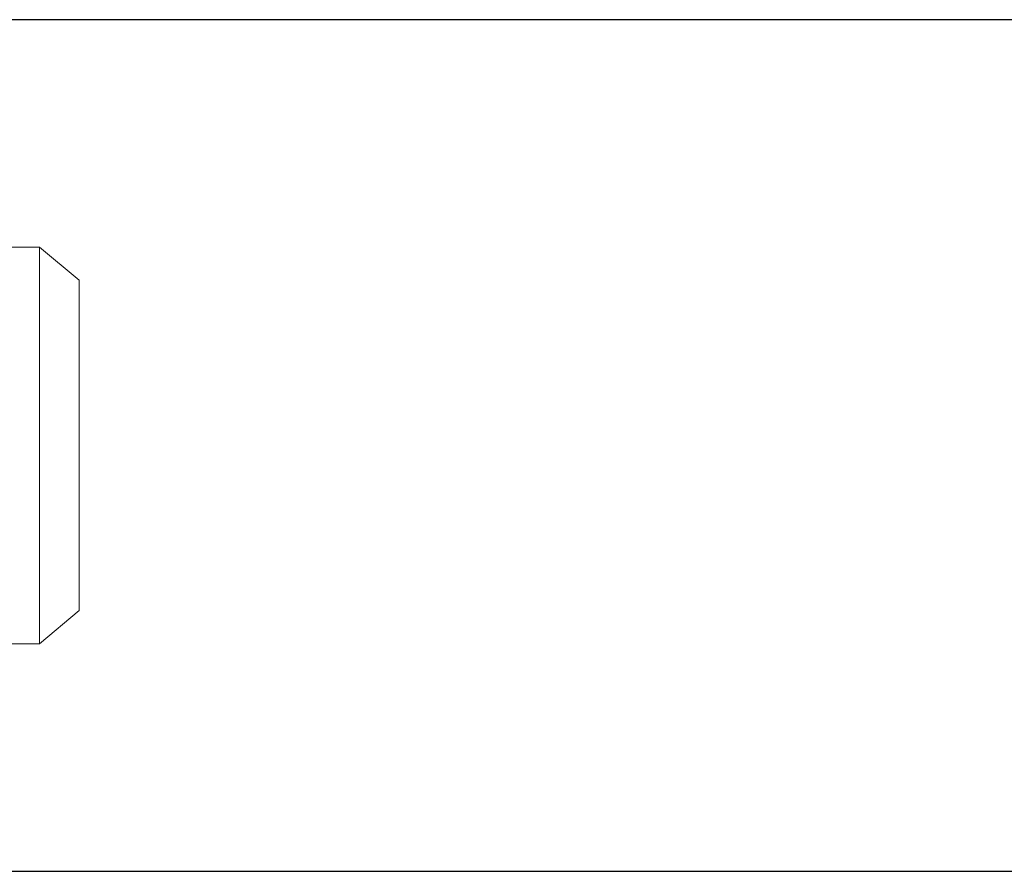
# Model space of a CAD drawing. Header units: millimetres. Extents: x -374129 to 1163271, y -112652 to 695637.
# Tile 36 of 256: x 3904 to 4551, y -32769 to -32209. Entities that reach past the tile are written whole.
import ezdxf

# ---------------------------------------------------------------- set-up
doc = ezdxf.new("R2010")
doc.units = ezdxf.units.MM
doc.layers.add('KRT_technologia', color=30, linetype='Continuous')

# ---------------------------------------------------------------- blocks, each defined once
blk = doc.blocks.new('sys napowietrzania')
at = {"layer": 'KRT_technologia', "linetype": 'ByBlock', "lineweight": -2, "extrusion": (2.22045e-16, -1, -1.22465e-16)}
blk.add_line((9757.61, -121.76, 904.27), (3707.9, -121.76, 904.27), dxfattribs=at)
at = {"layer": 'KRT_technologia', "lineweight": 13}
for p, q in [((4649.65, -271.26, -3070), (4937.3, -271.26, -3070)), ((4937.3, -271.26, -3070), (4937.3, -532.26, -3070)), ((4963.4, -293.16, -3070), (4937.3, -271.26, -3070)), ((4963.4, -293.16, -3070), (4963.4, -510.36, -3070)), ((4963.4, -510.36, -3070), (4937.3, -532.26, -3070)), ((4649.65, -532.26, -3070), (4937.3, -532.26, -3070))]:
    blk.add_line(p, q, dxfattribs=at)
at = {"layer": 'KRT_technologia', "linetype": 'ByBlock', "lineweight": -2, "extrusion": (-1.22465e-16, -2.46519e-32, -1)}
blk.add_line((4826.12, -681.76, 904.27), (9757.61, -681.76, 904.27), dxfattribs=at)

msp = doc.modelspace()

# ---------------------------------------------------------------- block references
msp.add_blockref('sys napowietrzania', (-1019.98, -32087.66, 3070))

doc.saveas('drawing.dxf')
